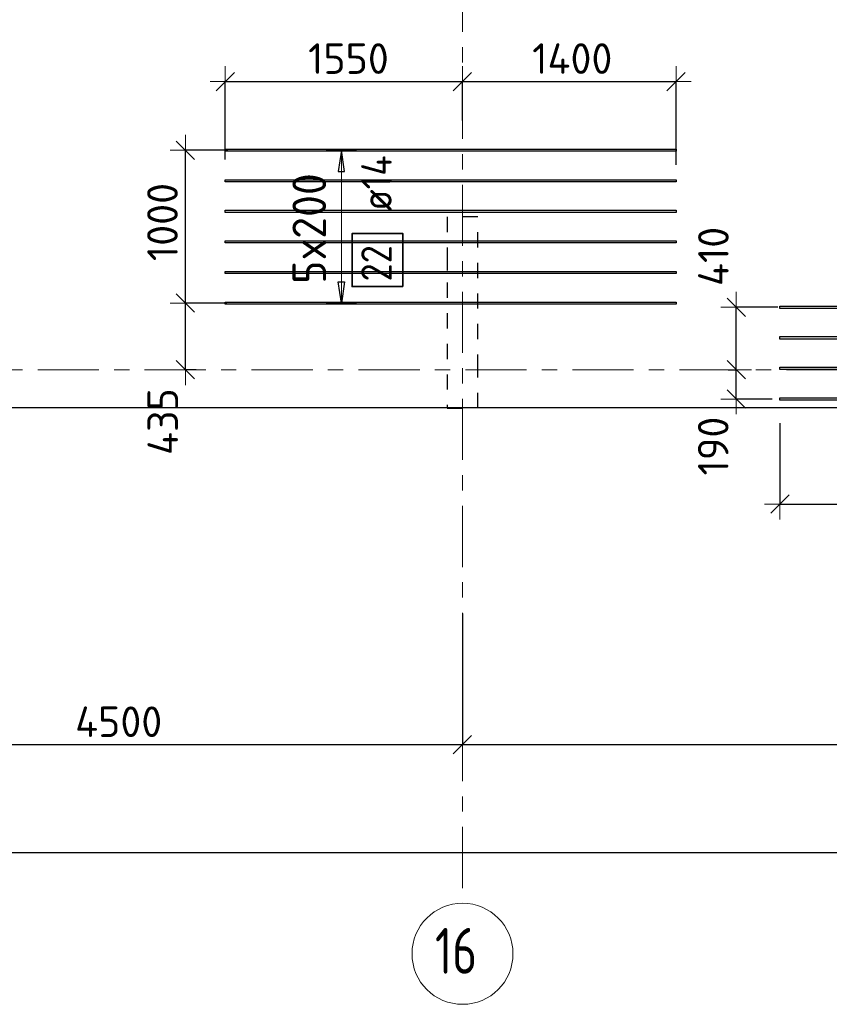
# Model space of a CAD drawing. Header units: metres. Extents: x -38 to 98, y -15 to 21.
# Tile 29 of 147: x 38.55 to 43.85, y -4.15 to 2.29. Entities that reach past the tile are written whole.
import ezdxf

# ---------------------------------------------------------------- set-up
doc = ezdxf.new("R2010")
doc.units = ezdxf.units.M
doc.header["$PDMODE"] = 65
for name, pattern in [('______11', [0.5, 0.4, -0.05, 0, -0.05]), ('______2', [0.0405, 0.03, -0.0105]), ('______5', [1.1, 0.8, -0.1, 0.1, -0.1])]:
    doc.linetypes.add(name, pattern=pattern)
for name, color, linetype, lineweight in [('XR$1$Осевая линия (1)', 7, '______5', 13), ('XR$1$Размерная линия (1)', 7, 'Continuous', 13), ('XR$4$Перекрытие (1)', 7, 'Continuous', 35), ('XR$4$Размерная линия (1)', 7, 'Continuous', 13)]:
    doc.layers.add(name, color=color, linetype=linetype, lineweight=lineweight)
doc.layers.add('XR$4$Арм.стержн.Доп. Арм верхн.зоны Х', color=7, linetype='Continuous', lineweight=35, true_color=0x8c8cff)
doc.layers.add('XR$6$Стена_ бетон несущ.', color=7, linetype='Continuous', lineweight=70, true_color=0xb4b496)
doc.styles.add('ISOCPEUR', font='txt')
doc.dimstyles.new('DIMSTYLE_3', dxfattribs={"dimtxt": 0.2, "dimasz": 0.2, "dimexe": 0, "dimexo": 0, "dimgap": 0.1, "dimtad": 2, "dimdec": 0, "dimlfac": 1000, "dimrnd": 5, "dimzin": 12, "dimdsep": 46, "dimtxsty": 'ISOCPEUR', "dimblk1": 'ALL_ML_STRICH', "dimblk2": 'ALL_ML_STRICH', "dimsah": 1, "dimcen": 0, "dimclrd": 7, "dimclre": 256, "dimclrt": 7, "dimadec": 0, "dimazin": 0, "dimtfac": 1, "dimtdec": 0, "dimtix": 1, "dimtmove": 2, "dimatfit": 3, "dimfxl": 0, "dimtzin": 0, "dimlwd": 0, "dimlwe": -3, "dimarcsym": 0})
doc.dimstyles.new('DIMSTYLE_33', dxfattribs={"dimtxt": 0.2, "dimasz": 0.2, "dimexe": 0, "dimexo": 0, "dimgap": 0.1, "dimtad": 2, "dimdec": 0, "dimlfac": 1000, "dimrnd": 5, "dimzin": 12, "dimdsep": 46, "dimtxsty": 'ISOCPEUR', "dimblk1": 'ALL_ML_STRICH', "dimblk2": 'ALL_ML_STRICH', "dimsah": 1, "dimcen": 0, "dimclrd": 7, "dimclre": 256, "dimclrt": 7, "dimadec": 0, "dimazin": 0, "dimtfac": 1, "dimtdec": 0, "dimtix": 1, "dimtmove": 2, "dimatfit": 3, "dimfxl": 0, "dimtvp": 1.2, "dimtzin": 0, "dimlwd": 0, "dimlwe": -3, "dimarcsym": 0})

# ---------------------------------------------------------------- blocks, each defined once
blk = doc.blocks.new('ALL_ML_STRICH')
at = {"color": 0, "linetype": 'ByBlock', "lineweight": -2}
for p, q in [((0, -0.5), (0, 0.5)), ((-1, 0), (0.5, 0)), ((-0.3, -0.3), (0.3, 0.3))]:
    blk.add_line(p, q, dxfattribs=at)
blk = doc.blocks.new('*D11')
at = {"layer": 'DEFPOINTS', "color": 7, "linetype": 'Continuous', "lineweight": 13, "transparency": 33554687}
for p in [(0.5, -3.1033), (61.6, -3.1401), (0.5, -3.1563)]:
    blk.add_point(p, dxfattribs=at)
at = {"layer": 'XR$1$Размерная линия (1)', "color": 9, "linetype": 'Continuous', "lineweight": -2, "true_color": 0xc7c7c7, "transparency": 33554687}
for p, q in [((0.5, -3.1233), (0.5, -3.1563)), ((61.6, -3.1563), (61.6, -3.1563))]:
    blk.add_line(p, q, dxfattribs=at)
at = {"layer": 'XR$1$Размерная линия (1)', "color": 7, "linetype": 'Continuous', "lineweight": -2, "transparency": 33554687}
blk.add_line((0.5, -3.1563), (61.6, -3.1563), dxfattribs=at)
at = {"layer": 'XR$1$Размерная линия (1)', "color": 7, "linetype": 'Continuous', "lineweight": 13, "transparency": 33554687, "xscale": 0.2, "yscale": 0.2, "zscale": 0.2, "rotation": 180}
blk.add_blockref('ALL_ML_STRICH', (0.5, -3.1563), dxfattribs=at)
at = {"layer": 'XR$1$Размерная линия (1)', "color": 7, "linetype": 'Continuous', "lineweight": 13, "transparency": 33554687, "xscale": 0.2, "yscale": 0.2, "zscale": 0.2}
blk.add_blockref('ALL_ML_STRICH', (61.6, -3.1563), dxfattribs=at)
at = {"layer": 'XR$1$Размерная линия (1)', "color": 7, "linetype": 'Continuous', "lineweight": 13, "transparency": 33554687, "insert": (31.1, -3.0063), "char_height": 0.2, "width": 1, "attachment_point": 5, "style": 'ISOCPEUR'}
blk.add_mtext('\\A1;{61100}', dxfattribs=at)
blk = doc.blocks.new('*D21')
at = {"layer": 'DEFPOINTS', "color": 7, "linetype": 'Continuous', "lineweight": 13, "transparency": 33554687}
for p in [(41.45, -1.5748), (36.95, -1.6172), (36.95, -2.452)]:
    blk.add_point(p, dxfattribs=at)
at = {"layer": 'XR$1$Размерная линия (1)', "color": 9, "linetype": 'Continuous', "lineweight": -2, "true_color": 0xc7c7c7, "transparency": 33554687}
for p, q in [((41.45, -1.5948), (41.45, -2.452)), ((36.95, -1.6372), (36.95, -2.452))]:
    blk.add_line(p, q, dxfattribs=at)
at = {"layer": 'XR$1$Размерная линия (1)', "color": 7, "linetype": 'Continuous', "lineweight": -2, "transparency": 33554687}
blk.add_line((36.95, -2.452), (41.45, -2.452), dxfattribs=at)
at = {"layer": 'XR$1$Размерная линия (1)', "color": 7, "linetype": 'Continuous', "lineweight": 13, "transparency": 33554687, "xscale": 0.2, "yscale": 0.2, "zscale": 0.2, "rotation": 180}
blk.add_blockref('ALL_ML_STRICH', (36.95, -2.452), dxfattribs=at)
at = {"layer": 'XR$1$Размерная линия (1)', "color": 7, "linetype": 'Continuous', "lineweight": 13, "transparency": 33554687, "xscale": 0.2, "yscale": 0.2, "zscale": 0.2}
blk.add_blockref('ALL_ML_STRICH', (41.45, -2.452), dxfattribs=at)
at = {"layer": 'XR$1$Размерная линия (1)', "color": 7, "linetype": 'Continuous', "lineweight": 13, "transparency": 33554687, "insert": (39.2, -2.302), "char_height": 0.2, "width": 0.8, "attachment_point": 5, "style": 'ISOCPEUR'}
blk.add_mtext('\\A1;{4500}', dxfattribs=at)
blk = doc.blocks.new('*D22')
at = {"layer": 'DEFPOINTS', "color": 7, "linetype": 'Continuous', "lineweight": 13, "transparency": 33554687}
for p in [(41.45, -1.5748), (48.15, -1.6059), (41.45, -2.452)]:
    blk.add_point(p, dxfattribs=at)
at = {"layer": 'XR$1$Размерная линия (1)', "color": 9, "linetype": 'Continuous', "lineweight": -2, "true_color": 0xc7c7c7, "transparency": 33554687}
for p, q in [((41.45, -1.5948), (41.45, -2.452)), ((48.15, -1.6259), (48.15, -2.452))]:
    blk.add_line(p, q, dxfattribs=at)
at = {"layer": 'XR$1$Размерная линия (1)', "color": 7, "linetype": 'Continuous', "lineweight": -2, "transparency": 33554687}
blk.add_line((41.45, -2.452), (48.15, -2.452), dxfattribs=at)
at = {"layer": 'XR$1$Размерная линия (1)', "color": 7, "linetype": 'Continuous', "lineweight": 13, "transparency": 33554687, "xscale": 0.2, "yscale": 0.2, "zscale": 0.2, "rotation": 180}
blk.add_blockref('ALL_ML_STRICH', (41.45, -2.452), dxfattribs=at)
at = {"layer": 'XR$1$Размерная линия (1)', "color": 7, "linetype": 'Continuous', "lineweight": 13, "transparency": 33554687, "xscale": 0.2, "yscale": 0.2, "zscale": 0.2}
blk.add_blockref('ALL_ML_STRICH', (48.15, -2.452), dxfattribs=at)
at = {"layer": 'XR$1$Размерная линия (1)', "color": 7, "linetype": 'Continuous', "lineweight": 13, "transparency": 33554687, "insert": (44.81, -2.302), "char_height": 0.2, "width": 0.8, "attachment_point": 5, "style": 'ISOCPEUR'}
blk.add_mtext('\\A1;{6700}', dxfattribs=at)
blk = doc.blocks.new('*D415')
at = {"layer": 'DEFPOINTS', "color": 7, "linetype": 'Continuous', "lineweight": 13, "transparency": 33554687}
for p in [(39.9277, 0.4364), (39.6367, 0), (39.7262, 0)]:
    blk.add_point(p, dxfattribs=at)
at = {"layer": 'XR$4$Размерная линия (1)', "color": 9, "linetype": 'Continuous', "lineweight": -2, "true_color": 0xc7c7c7, "transparency": 33554687}
for p, q in [((39.9077, 0.4364), (39.6367, 0.4364)), ((39.7062, 0), (39.6367, 0))]:
    blk.add_line(p, q, dxfattribs=at)
at = {"layer": 'XR$4$Размерная линия (1)', "color": 7, "linetype": 'Continuous', "lineweight": -2, "transparency": 33554687}
blk.add_line((39.6367, 0), (39.6367, 0.4364), dxfattribs=at)
at = {"layer": 'XR$4$Размерная линия (1)', "color": 7, "linetype": 'Continuous', "lineweight": 13, "transparency": 33554687, "xscale": 0.2, "yscale": 0.2, "zscale": 0.2}
for p, rotation in [((39.6367, 0.4364), 90), ((39.6367, 0), 270)]:
    blk.add_blockref('ALL_ML_STRICH', p, dxfattribs=dict(at, rotation=rotation))
at = {"layer": 'XR$4$Размерная линия (1)', "color": 7, "linetype": 'Continuous', "lineweight": 13, "transparency": 33554687, "insert": (39.4885, -0.3391), "char_height": 0.2, "width": 0.6, "attachment_point": 5, "rotation": 90, "style": 'ISOCPEUR'}
blk.add_mtext('\\A1;{435}', dxfattribs=at)
blk = doc.blocks.new('*D416')
at = {"layer": 'DEFPOINTS', "color": 7, "linetype": 'Continuous', "lineweight": 13, "transparency": 33554687}
for p in [(39.9345, 1.4364), (39.6367, 0.4364), (39.9277, 0.4364)]:
    blk.add_point(p, dxfattribs=at)
at = {"layer": 'XR$4$Размерная линия (1)', "color": 9, "linetype": 'Continuous', "lineweight": -2, "true_color": 0xc7c7c7, "transparency": 33554687}
for p, q in [((39.9145, 1.4364), (39.6367, 1.4364)), ((39.9077, 0.4364), (39.6367, 0.4364))]:
    blk.add_line(p, q, dxfattribs=at)
at = {"layer": 'XR$4$Размерная линия (1)', "color": 7, "linetype": 'Continuous', "lineweight": -2, "transparency": 33554687}
blk.add_line((39.6367, 0.4364), (39.6367, 1.4364), dxfattribs=at)
at = {"layer": 'XR$4$Размерная линия (1)', "color": 7, "linetype": 'Continuous', "lineweight": 13, "transparency": 33554687, "xscale": 0.2, "yscale": 0.2, "zscale": 0.2}
for p, rotation in [((39.6367, 1.4364), 90), ((39.6367, 0.4364), 270)]:
    blk.add_blockref('ALL_ML_STRICH', p, dxfattribs=dict(at, rotation=rotation))
at = {"layer": 'XR$4$Размерная линия (1)', "color": 7, "linetype": 'Continuous', "lineweight": 13, "transparency": 33554687, "insert": (39.4867, 0.9664), "char_height": 0.2, "width": 0.8, "attachment_point": 5, "rotation": 90, "style": 'ISOCPEUR'}
blk.add_mtext('\\A1;{1000}', dxfattribs=at)
blk = doc.blocks.new('*D417')
at = {"layer": 'DEFPOINTS', "color": 7, "linetype": 'Continuous', "lineweight": 13, "transparency": 33554687}
for p in [(39.8979, 1.8856), (41.45, 1.6102), (39.8979, 1.3553)]:
    blk.add_point(p, dxfattribs=at)
at = {"layer": 'XR$4$Размерная линия (1)', "color": 9, "linetype": 'Continuous', "lineweight": -2, "true_color": 0xc7c7c7, "transparency": 33554687}
for p, q in [((39.8979, 1.3753), (39.8979, 1.8856)), ((41.45, 1.6302), (41.45, 1.8856))]:
    blk.add_line(p, q, dxfattribs=at)
at = {"layer": 'XR$4$Размерная линия (1)', "color": 7, "linetype": 'Continuous', "lineweight": -2, "transparency": 33554687}
blk.add_line((39.8979, 1.8856), (41.45, 1.8856), dxfattribs=at)
at = {"layer": 'XR$4$Размерная линия (1)', "color": 7, "linetype": 'Continuous', "lineweight": 13, "transparency": 33554687, "xscale": 0.2, "yscale": 0.2, "zscale": 0.2, "rotation": 180}
blk.add_blockref('ALL_ML_STRICH', (39.8979, 1.8856), dxfattribs=at)
at = {"layer": 'XR$4$Размерная линия (1)', "color": 7, "linetype": 'Continuous', "lineweight": 13, "transparency": 33554687, "xscale": 0.2, "yscale": 0.2, "zscale": 0.2}
blk.add_blockref('ALL_ML_STRICH', (41.45, 1.8856), dxfattribs=at)
at = {"layer": 'XR$4$Размерная линия (1)', "color": 7, "linetype": 'Continuous', "lineweight": 13, "transparency": 33554687, "insert": (40.7039, 2.0356), "char_height": 0.2, "width": 0.8, "attachment_point": 5, "style": 'ISOCPEUR'}
blk.add_mtext('\\A1;{1550}', dxfattribs=at)
blk = doc.blocks.new('*D418')
at = {"layer": 'DEFPOINTS', "color": 7, "linetype": 'Continuous', "lineweight": 13, "transparency": 33554687}
for p in [(41.45, 1.8856), (41.45, 1.6102), (42.8479, 1.3209)]:
    blk.add_point(p, dxfattribs=at)
at = {"layer": 'XR$4$Размерная линия (1)', "color": 9, "linetype": 'Continuous', "lineweight": -2, "true_color": 0xc7c7c7, "transparency": 33554687}
for p, q in [((41.45, 1.6302), (41.45, 1.8856)), ((42.8479, 1.3409), (42.8479, 1.8856))]:
    blk.add_line(p, q, dxfattribs=at)
at = {"layer": 'XR$4$Размерная линия (1)', "color": 7, "linetype": 'Continuous', "lineweight": -2, "transparency": 33554687}
blk.add_line((41.45, 1.8856), (42.8479, 1.8856), dxfattribs=at)
at = {"layer": 'XR$4$Размерная линия (1)', "color": 7, "linetype": 'Continuous', "lineweight": 13, "transparency": 33554687, "xscale": 0.2, "yscale": 0.2, "zscale": 0.2, "rotation": 180}
blk.add_blockref('ALL_ML_STRICH', (41.45, 1.8856), dxfattribs=at)
at = {"layer": 'XR$4$Размерная линия (1)', "color": 7, "linetype": 'Continuous', "lineweight": 13, "transparency": 33554687, "xscale": 0.2, "yscale": 0.2, "zscale": 0.2}
blk.add_blockref('ALL_ML_STRICH', (42.8479, 1.8856), dxfattribs=at)
at = {"layer": 'XR$4$Размерная линия (1)', "color": 7, "linetype": 'Continuous', "lineweight": 13, "transparency": 33554687, "insert": (42.1689, 2.0356), "char_height": 0.2, "width": 0.8, "attachment_point": 5, "style": 'ISOCPEUR'}
blk.add_mtext('\\A1;{1400}', dxfattribs=at)
blk = doc.blocks.new('*D427')
at = {"layer": 'DEFPOINTS', "color": 7, "linetype": 'Continuous', "lineweight": 13, "transparency": 33554687}
for p in [(43.2901, 0), (43.2418, -0.1911), (43.5766, -0.1911)]:
    blk.add_point(p, dxfattribs=at)
at = {"layer": 'XR$4$Размерная линия (1)', "color": 9, "linetype": 'Continuous', "lineweight": -2, "true_color": 0xc7c7c7, "transparency": 33554687}
for p, q in [((43.1901, 0), (43.2418, 0)), ((43.4766, -0.1911), (43.2418, -0.1911))]:
    blk.add_line(p, q, dxfattribs=at)
at = {"layer": 'XR$4$Размерная линия (1)', "color": 7, "linetype": 'Continuous', "lineweight": -2, "transparency": 33554687}
blk.add_line((43.2418, -0.1911), (43.2418, 0), dxfattribs=at)
at = {"layer": 'XR$4$Размерная линия (1)', "color": 7, "linetype": 'Continuous', "lineweight": 13, "transparency": 33554687, "xscale": 0.2, "yscale": 0.2, "zscale": 0.2}
for p, rotation in [((43.2418, 0), 90), ((43.2418, -0.1911), 270)]:
    blk.add_blockref('ALL_ML_STRICH', p, dxfattribs=dict(at, rotation=rotation))
at = {"layer": 'XR$4$Размерная линия (1)', "color": 7, "linetype": 'Continuous', "lineweight": 13, "transparency": 33554687, "insert": (43.0913, -0.4989), "char_height": 0.2, "width": 0.6, "attachment_point": 5, "rotation": 90, "style": 'ISOCPEUR'}
blk.add_mtext('\\A1;{190}', dxfattribs=at)
blk = doc.blocks.new('*D428')
at = {"layer": 'DEFPOINTS', "color": 7, "linetype": 'Continuous', "lineweight": 13, "transparency": 33554687}
for p in [(43.6151, 0.4092), (43.2418, 0), (43.2901, 0)]:
    blk.add_point(p, dxfattribs=at)
at = {"layer": 'XR$4$Размерная линия (1)', "color": 9, "linetype": 'Continuous', "lineweight": -2, "true_color": 0xc7c7c7, "transparency": 33554687}
for p, q in [((43.5151, 0.4092), (43.2418, 0.4092)), ((43.1901, 0), (43.2418, 0))]:
    blk.add_line(p, q, dxfattribs=at)
at = {"layer": 'XR$4$Размерная линия (1)', "color": 7, "linetype": 'Continuous', "lineweight": -2, "transparency": 33554687}
blk.add_line((43.2418, 0), (43.2418, 0.4092), dxfattribs=at)
at = {"layer": 'XR$4$Размерная линия (1)', "color": 7, "linetype": 'Continuous', "lineweight": 13, "transparency": 33554687, "xscale": 0.2, "yscale": 0.2, "zscale": 0.2}
for p, rotation in [((43.2418, 0.4092), 90), ((43.2418, 0), 270)]:
    blk.add_blockref('ALL_ML_STRICH', p, dxfattribs=dict(at, rotation=rotation))
at = {"layer": 'XR$4$Размерная линия (1)', "color": 7, "linetype": 'Continuous', "lineweight": 13, "transparency": 33554687, "insert": (43.0924, 0.7415), "char_height": 0.2, "width": 0.6, "attachment_point": 5, "rotation": 90, "style": 'ISOCPEUR'}
blk.add_mtext('\\A1;{410}', dxfattribs=at)
blk = doc.blocks.new('*D500')
at = {"layer": 'DEFPOINTS', "color": 7, "linetype": 'Continuous', "lineweight": 13, "transparency": 33554687}
for p in [(43.5278, -0.2501), (46.4778, -0.2498), (43.5278, -0.8787)]:
    blk.add_point(p, dxfattribs=at)
at = {"layer": 'XR$4$Размерная линия (1)', "color": 9, "linetype": 'Continuous', "lineweight": -2, "true_color": 0xc7c7c7, "transparency": 33554687}
for p, q in [((43.5278, -0.3501), (43.5278, -0.8787)), ((46.4778, -0.3498), (46.4778, -0.8787))]:
    blk.add_line(p, q, dxfattribs=at)
at = {"layer": 'XR$4$Размерная линия (1)', "color": 7, "linetype": 'Continuous', "lineweight": -2, "transparency": 33554687}
blk.add_line((43.5278, -0.8787), (46.4778, -0.8787), dxfattribs=at)
at = {"layer": 'XR$4$Размерная линия (1)', "color": 7, "linetype": 'Continuous', "lineweight": 13, "transparency": 33554687, "xscale": 0.2, "yscale": 0.2, "zscale": 0.2, "rotation": 180}
blk.add_blockref('ALL_ML_STRICH', (43.5278, -0.8787), dxfattribs=at)
at = {"layer": 'XR$4$Размерная линия (1)', "color": 7, "linetype": 'Continuous', "lineweight": 13, "transparency": 33554687, "xscale": 0.2, "yscale": 0.2, "zscale": 0.2}
blk.add_blockref('ALL_ML_STRICH', (46.4778, -0.8787), dxfattribs=at)
at = {"layer": 'XR$4$Размерная линия (1)', "color": 7, "linetype": 'Continuous', "lineweight": 13, "transparency": 33554687, "insert": (45.0128, -0.7287), "char_height": 0.2, "width": 0.8, "attachment_point": 5, "style": 'ISOCPEUR'}
blk.add_mtext('\\A1;{2950}', dxfattribs=at)

msp = doc.modelspace()

# ---------------------------------------------------------------- linework, layer by layer
at = {"layer": 'XR$1$Осевая линия (1)', "color": 253, "linetype": '______11', "lineweight": 13, "true_color": 0xa0a0a0, "transparency": 33554687}
for p, q in [((41.45, -3.39), (41.45, 8.13)), ((-2.63, 0), (62.6, 0))]:
    msp.add_line(p, q, dxfattribs=at)
at = {"layer": 'XR$1$Осевая линия (1)', "color": 7, "linetype": 'Continuous', "lineweight": 13, "transparency": 33554687}
msp.add_circle((41.4504, -3.8199), 0.3304, dxfattribs=at)
at = {"layer": 'XR$4$Арм.стержн.Доп. Арм верхн.зоны Х', "color": 253, "linetype": 'Continuous', "lineweight": -3, "true_color": 0xa0a0a0, "transparency": 33554687}
for p, q in [((40.6574, 1.4364), (40.5574, 1.4364)), ((40.6574, 1.4364), (40.7574, 1.4364)), ((40.6574, 0.4364), (40.5574, 0.4364)), ((40.6574, 0.4364), (40.7574, 0.4364))]:
    msp.add_line(p, q, dxfattribs=at)
at = {"layer": 'XR$4$Арм.стержн.Доп. Арм верхн.зоны Х', "color": 7, "linetype": 'Continuous', "lineweight": 25, "transparency": 33554687}
for p, q in [((40.6574, 1.4364), (40.6374, 1.2964)), ((40.6774, 1.2964), (40.6574, 1.4364)), ((40.6374, 1.2964), (40.6774, 1.2964)), ((40.6574, 0.4364), (40.6374, 0.5764)), ((40.6374, 0.5764), (40.6774, 0.5764)), ((40.6774, 0.5764), (40.6574, 0.4364))]:
    msp.add_line(p, q, dxfattribs=at)
at = {"layer": 'XR$4$Арм.стержн.Доп. Арм верхн.зоны Х', "color": 7, "linetype": 'Continuous', "lineweight": 13, "transparency": 33554687}
for p, q in [((40.6574, 1.4364), (40.6574, 1.4364)), ((40.6574, 0.4364), (40.6574, 1.4364)), ((40.6574, 0.4364), (40.6574, 0.4364))]:
    msp.add_line(p, q, dxfattribs=at)
at = {"layer": 'XR$4$Арм.стержн.Доп. Арм верхн.зоны Х', "color": 7, "linetype": 'Continuous', "lineweight": 25, "transparency": 33554687}
for points in [[(42.8479, 1.4294), (39.8979, 1.4294), (39.8979, 1.4434), (42.8479, 1.4434), (42.8479, 1.4294)], [(42.8479, 1.2294), (39.8979, 1.2294), (39.8979, 1.2434), (42.8479, 1.2434), (42.8479, 1.2294)], [(42.8479, 1.0294), (39.8979, 1.0294), (39.8979, 1.0434), (42.8479, 1.0434), (42.8479, 1.0294)], [(42.8479, 0.8294), (39.8979, 0.8294), (39.8979, 0.8434), (42.8479, 0.8434), (42.8479, 0.8294)], [(42.8479, 0.6294), (39.8979, 0.6294), (39.8979, 0.6434), (42.8479, 0.6434), (42.8479, 0.6294)], [(42.8479, 0.4294), (39.8979, 0.4294), (39.8979, 0.4434), (42.8479, 0.4434), (42.8479, 0.4294)], [(46.4778, 0.4012), (43.5278, 0.4012), (43.5278, 0.4172), (46.4778, 0.4172), (46.4778, 0.4012)], [(46.4778, 0.2012), (43.5278, 0.2012), (43.5278, 0.2172), (46.4778, 0.2172), (46.4778, 0.2012)], [(46.4778, 0.0012), (43.5278, 0.0012), (43.5278, 0.0172), (46.4778, 0.0172), (46.4778, 0.0012)], [(46.4778, -0.1988), (43.5278, -0.1988), (43.5278, -0.1828), (46.4778, -0.1828), (46.4778, -0.1988)]]:
    msp.add_lwpolyline(points, dxfattribs=at)
at = {"layer": 'XR$4$Арм.стержн.Доп. Арм верхн.зоны Х', "color": 7, "linetype": 'Continuous', "lineweight": 35, "transparency": 33554687}
msp.add_lwpolyline([(41.0608, 0.5444), (41.0608, 0.891), (40.7274, 0.891), (40.7274, 0.5444), (41.0608, 0.5444)], dxfattribs=at)
at = {"layer": 'XR$4$Перекрытие (1)', "color": 7, "linetype": 'Continuous', "lineweight": 25, "transparency": 33554687}
msp.add_line((61.85, -0.2498), (32.725, -0.2498), dxfattribs=at)
at = {"layer": 'XR$6$Стена_ бетон несущ.', "color": 253, "linetype": '______2', "lineweight": -3, "true_color": 0xa0a0a0, "transparency": 33554687}
for p, q in [((41.55, 1), (41.35, 1)), ((41.35, 1), (41.35, 0.75)), ((41.55, 0), (41.55, 1)), ((41.35, 0.75), (41.35, 0.57)), ((41.35, 0.57), (41.35, -0.25)), ((41.55, -0.25), (41.55, 0)), ((41.35, -0.25), (41.55, -0.25))]:
    msp.add_line(p, q, dxfattribs=at)

# ---------------------------------------------------------------- texts
at = {"layer": 'XR$1$Осевая линия (1)', "color": 7, "linetype": 'Continuous', "lineweight": 13, "transparency": 33554687, "insert": (41.2704, -3.9504), "char_height": 0.3, "width": 0.472281, "attachment_point": 7, "style": 'ISOCPEUR'}
msp.add_mtext('\\W0.75;16', dxfattribs=at)
at = {"layer": 'XR$4$Арм.стержн.Доп. Арм верхн.зоны Х', "color": 7, "linetype": 'Continuous', "lineweight": 25, "transparency": 33554687, "char_height": 0.2, "attachment_point": 7, "rotation": 90, "style": 'ISOCPEUR'}
for s, insert, width in [('\\W0.89; ø14 ', (40.9874, 0.9244), 0.769432), ('\\W0.87;22', (40.9874, 0.5777), 0.367208)]:
    msp.add_mtext(s, dxfattribs=dict(at, insert=insert, width=width))
at = {"layer": 'XR$4$Арм.стержн.Доп. Арм верхн.зоны Х', "color": 7, "linetype": 'Continuous', "lineweight": 13, "transparency": 33554687, "insert": (40.5574, 0.5624), "char_height": 0.22, "width": 0.873359, "attachment_point": 7, "rotation": 90, "style": 'ISOCPEUR'}
msp.add_mtext('\\W0.95;5x200', dxfattribs=at)

# ---------------------------------------------------------------- dimensions: what is measured, and where the dimension line sits
at = {"layer": 'XR$1$Размерная линия (1)', "color": 7, "linetype": 'Continuous', "lineweight": 13, "transparency": 33554687}
for base, p1, p2, picture, middle in [((41.45, -2.452), (36.95, -1.6372), (41.45, -1.5948), '*D21', (39.2, -2.302)), ((48.15, -2.452), (41.45, -1.5948), (48.15, -1.6259), '*D22', (44.81, -2.302)), ((61.6, -3.1563), (0.5, -3.1233), (61.6, -3.1563), '*D11', (31.1, -3.0063))]:
    dim = msp.add_linear_dim(base=base, p1=p1, p2=p2, dimstyle='DIMSTYLE_3', override={"dimpost": '<>', "dimclrd": 7, "dimclre": 9, "dimclrt": 7, "dimlwd": 0, "dimlwe": 65533}, dxfattribs=at)
    dim.commit()
    dim.dimension.update_dxf_attribs({"geometry": picture, "text_midpoint": middle, "dimtype": 160})
at = {"layer": 'XR$4$Размерная линия (1)', "color": 7, "linetype": 'Continuous', "lineweight": 13, "transparency": 33554687}
for base, p1, p2, picture, middle in [((41.45, 1.8856), (39.8979, 1.3753), (41.45, 1.6302), '*D417', (40.7039, 2.0356)), ((42.8479, 1.8856), (41.45, 1.6302), (42.8479, 1.3409), '*D418', (42.1689, 2.0356)), ((46.4778, -0.8787), (43.5278, -0.3501), (46.4778, -0.3498), '*D500', (45.0128, -0.7287))]:
    dim = msp.add_linear_dim(base=base, p1=p1, p2=p2, dimstyle='DIMSTYLE_3', override={"dimpost": '<>', "dimclrd": 7, "dimclre": 9, "dimclrt": 7, "dimlwd": 0, "dimlwe": 65533}, dxfattribs=at)
    dim.commit()
    dim.dimension.update_dxf_attribs({"geometry": picture, "text_midpoint": middle, "dimtype": 160})
for base, p1, p2, dimstyle, picture, middle in [((39.6367, 1.4364), (39.9077, 0.4364), (39.9145, 1.4364), 'DIMSTYLE_3', '*D416', (39.4867, 0.9664)), ((43.2418, 0.4092), (43.1901, 0), (43.5151, 0.4092), 'DIMSTYLE_33', '*D428', (43.0924, 0.7415)), ((39.6367, 0.4364), (39.7062, 0), (39.9077, 0.4364), 'DIMSTYLE_33', '*D415', (39.4885, -0.3391)), ((43.2418, 0), (43.4766, -0.1911), (43.1901, 0), 'DIMSTYLE_33', '*D427', (43.0913, -0.4989))]:
    dim = msp.add_linear_dim(base=base, p1=p1, p2=p2, angle=90, dimstyle=dimstyle, override={"dimpost": '<>', "dimclrd": 7, "dimclre": 9, "dimclrt": 7, "dimlwd": 0, "dimlwe": 65533}, dxfattribs=at)
    dim.commit()
    dim.dimension.update_dxf_attribs({"geometry": picture, "text_midpoint": middle, "dimtype": 160})

doc.saveas('drawing.dxf')
